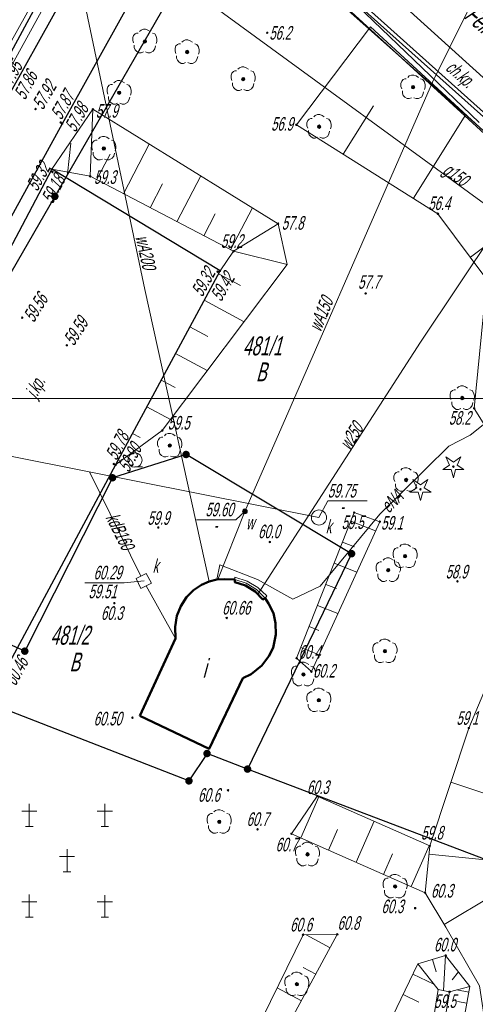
# Model space of a CAD drawing. Header units: millimetres. Extents: x 6567289036 to 6568990308, y 5976640423 to 5977332400.
# Tile 26 of 216: x 6567428296 to 6567458473, y 5976882354 to 5976947484. Entities that reach past the tile are written whole.
import ezdxf

# ---------------------------------------------------------------- set-up
doc = ezdxf.new("R2010")
doc.units = ezdxf.units.MM
doc.layers.add('0_PODKŁADANKI', color=7, linetype='Continuous')
doc.styles.get("Standard").update_dxf_attribs({"font": 'arial.ttf'})

# ---------------------------------------------------------------- blocks, each defined once
blk = doc.blocks.new('EGBP04_03')
at = {"linetype": 'Continuous', "lineweight": 13}
for color, points in [(7, [(0, -0.5, 1), (0, 0.5, 1)]), (0, [(0, -0.1, 1), (0, 0.1, 1)])]:
    blk.add_hatch(color=color, dxfattribs=at).paths.add_polyline_path(points)
at = {"color": 0, "linetype": 'Continuous', "lineweight": 13}
blk.add_circle((0, 0), 0.1, dxfattribs=at)
blk = doc.blocks.new('RTPW01')
at = {"linetype": 'Continuous', "lineweight": 13}
blk.add_hatch(color=0, dxfattribs=at).paths.add_polyline_path([(0, -0.1, 1), (0, 0.1, 1)])
at = {"color": 0, "linetype": 'Continuous', "lineweight": 13}
blk.add_circle((0, 0), 0.1, dxfattribs=at)
blk = doc.blocks.new('RTPW02')
at = {"linetype": 'Continuous', "lineweight": 13}
blk.add_hatch(color=0, dxfattribs=at).paths.add_polyline_path([(0, -0.1, 1), (0, 0.1, 1)])
at = {"color": 0, "linetype": 'Continuous', "lineweight": 13}
blk.add_circle((0, 0), 0.1, dxfattribs=at)
blk = doc.blocks.new('SUUS25')
at = {"linetype": 'Continuous', "lineweight": 13}
blk.add_hatch(color=0, dxfattribs=at).paths.add_polyline_path([(0, -0.32, 1), (0, 0.32, 1)])
at = {"color": 0, "linetype": 'Continuous', "lineweight": 13}
blk.add_circle((0, 0), 0.316, dxfattribs=at)
blk = doc.blocks.new('OBOP02_01')
at = {"linetype": 'Continuous', "lineweight": 13}
blk.add_hatch(color=0, dxfattribs=at).paths.add_polyline_path([(0, -0.22, 1), (0, 0.22, 1)])
at = {"color": 0, "linetype": 'Continuous', "lineweight": 18, "flags": 128}
for points in [[(0.7, 1.3), (0.4, 1.5), (0.1, 1.6), (-0.2, 1.6), (-0.5, 1.5), (-0.7, 1.3)], [(-0.9, 1.1), (-1.1, 1.1), (-1.3, 1), (-1.5, 0.8), (-1.6, 0.5), (-1.6, 0.1), (-1.5, -0.2)], [(1.5, -0.3), (1.6, 0), (1.6, 0.3), (1.5, 0.7), (1.3, 1), (1, 1.1)], [(-1.4, -0.5), (-1.4, -0.8), (-1.3, -1.1), (-1.1, -1.3), (-0.8, -1.5), (-0.5, -1.5), (-0.2, -1.4)], [(0.1, -1.4), (0.4, -1.5), (0.7, -1.5), (1.1, -1.3), (1.3, -1), (1.4, -0.6)]]:
    blk.add_lwpolyline(points, dxfattribs=at)
at = {"color": 0, "linetype": 'Continuous', "lineweight": 13}
blk.add_circle((0, 0), 0.224, dxfattribs=at)
blk = doc.blocks.new('OBOP01_01')
at = {"linetype": 'Continuous', "lineweight": 18}
blk.add_hatch(color=0, dxfattribs=at).paths.add_polyline_path([(0, -0.1, 1), (0, 0.1, 1)])
at = {"color": 0, "linetype": 'Continuous', "lineweight": 18, "flags": 128}
blk.add_lwpolyline([(-1, 1.3), (0, 0.6), (1, 1.3), (0.5, 0.2), (1.4, -0.4), (0.3, -0.4), (0, -1.5), (-0.3, -0.4), (-1.4, -0.4), (-0.5, 0.2), (-1, 1.3)], dxfattribs=at)
at = {"color": 0, "linetype": 'Continuous', "lineweight": 18}
blk.add_circle((0, 0), 0.1, dxfattribs=at)
blk = doc.blocks.new('PTTL05_1')
at = {"color": 0, "linetype": 'Continuous', "lineweight": 18, "flags": 128}
blk.add_lwpolyline([(0, -0.9), (1, -0.9)], dxfattribs=at)
at = {"color": 0, "linetype": 'Continuous', "lineweight": 18}
blk.add_circle((0, 0), 0.949, dxfattribs=at)
blk = doc.blocks.new('PTCM01')
at = {"color": 0, "linetype": 'Continuous', "lineweight": 18, "flags": 128}
for points in [[(-6, 8), (-4, 8)], [(-5, 6), (-5, 9)], [(4, 8), (6, 8)], [(5, 9), (5, 6)], [(-5.5, 6), (-4.5, 6)], [(4.5, 6), (5.5, 6)], [(0, 0), (0, 3)], [(-1, 2), (1, 2)], [(-0.5, 0), (0.5, 0)], [(-5, -3), (-5, -6)], [(5, -6), (5, -3.1)], [(-6, -4), (-4, -4)], [(4, -4), (6, -4)], [(-5.5, -6), (-4.5, -6)], [(4.5, -6), (5.5, -6)]]:
    blk.add_lwpolyline(points, dxfattribs=at)

msp = doc.modelspace()

# ---------------------------------------------------------------- linework, layer by layer
at = {"layer": '0_PODKŁADANKI', "linetype": 'Continuous', "lineweight": 18, "flags": 128}
for points in [[(6567480346.345362, 5976820602.753954), (6567487686.345362, 5976837452.753954), (6567490396.345362, 5976844702.753954), (6567493066.345362, 5976848132.753954), (6567498106.345362, 5976860252.753954), (6567502946.345362, 5976867632.753954), (6567511786.345362, 5976885232.753954), (6567512606.345362, 5976891732.753954), (6567504026.345362, 5976897192.753953), (6567498716.345362, 5976902232.753954), (6567495126.345362, 5976908132.753954), (6567471616.345362, 5976929802.753954), (6567441046.345362, 5976957112.753954), (6567405036.345362, 5976990362.753954), (6567410676.345362, 5976997712.753954), (6567430122.345362, 5977021151.753954)], [(6567440854.554049, 5976910329.665851), (6567436576.345362, 5976929632.753954), (6567431506.345362, 5976953792.753954), (6567427166.345362, 5976972402.753954), (6567425456.345362, 5976981102.753954)], [(6567519176.345362, 5976887982.753954), (6567513866.345362, 5976886252.753954), (6567500486.345362, 5976893422.753954), (6567499056.345362, 5976903402.753954), (6567444806.345362, 5976953002.753954), (6567444976.345362, 5976954622.753954), (6567429546.345362, 5976968762.753954)], [(6567433226.345362, 5976961692.753953), (6567434166.345362, 5976959802.753954), (6567434086.345362, 5976955952.753954), (6567422326.345362, 5976934622.753954), (6567413156.345362, 5976918582.753954), (6567389736.345362, 5976877132.753954), (6567374486.345362, 5976850522.753954), (6567374006.345362, 5976848632.753954), (6567372676.345362, 5976847212.753954), (6567358606.345362, 5976822272.753954)], [(6567510356.345362, 5976876182.753954), (6567510326.345362, 5976881472.753954), (6567511616.345362, 5976887532.753954), (6567513716.345362, 5976892342.753954), (6567504526.345362, 5976897732.753954), (6567502706.345362, 5976899242.753954), (6567501696.345362, 5976900912.753954), (6567488616.345362, 5976913842.753954), (6567473846.345362, 5976927682.753954), (6567472276.345362, 5976928192.753953), (6567471696.345362, 5976930012.753954), (6567441026.345362, 5976957482.753954), (6567436976.345362, 5976959072.753954), (6567433226.345362, 5976961692.753953)], [(6567460196.345362, 5976952582.753954), (6567455636.345362, 5976943342.753954), (6567443212.59453, 5976914961.367139), (6567441429.49468, 5976910456.521204)], [(6567482146.345362, 5976820532.753954), (6567504466.345362, 5976865822.753954), (6567513556.345362, 5976883092.753954), (6567502276.345362, 5976890062.753954), (6567497136.345362, 5976896012.753954), (6567492996.345362, 5976899202.753954), (6567480296.345362, 5976917192.753953), (6567463066.345362, 5976932382.753954), (6567438856.345362, 5976950062.753954)], [(6567449713.447854, 5976938591.173219), (6567451718.645421, 5976941790.499987)], [(6567454373.756624, 5976935670.296269), (6567457843.587502, 5976941206.470355)], [(6567431458.975715, 5976937295.357273), (6567431691.143252, 5976939310.538445)], [(6567435165.903852, 5976935968.649683), (6567436878.71494, 5976939249.813643)], [(6567433392.933519, 5976936894.163702), (6567434282.412944, 5976938598.103999)], [(6567438711.844517, 5976934117.621643), (6567440292.360082, 5976937145.35234)], [(6567444058.291974, 5976909484.416798), (6567454836.345362, 5976926152.753954), (6567462236.345362, 5976937192.753953)], [(6567436938.874183, 5976935043.135664), (6567437762.205847, 5976936620.359329)], [(6567440484.81485, 5976933192.107625), (6567441241.998749, 5976934642.614655)], [(6567442257.78518, 5976932266.593607), (6567443706.005222, 5976935040.891034)], [(6567458143.43569, 5976931782.668919), (6567460889.620358, 5976933834.935868)], [(6567469996.345362, 5976931242.753954), (6567468020.82377, 5976928895.378289), (6567464319.349767, 5976925896.271187), (6567459212.040278, 5976920872.087002), (6567458126.853005, 5976919996.554506), (6567456725.275811, 5976919262.887031), (6567452148.947254, 5976914785.055693), (6567448192.376323, 5976910018.856088), (6567446380.475883, 5976909156.028248), (6567444039.392412, 5976910456.680381), (6567441552.344934, 5976911427.683195), (6567441359.77175, 5976910452.992146)], [(6567441467.973562, 5976930683.749566), (6567442920.414206, 5976929900.7331)], [(6567440518.897312, 5976928923.279664), (6567443156.263734, 5976927501.465053)], [(6567439569.821065, 5976927162.809763), (6567440754.746841, 5976926524.011615)], [(6567438620.744814, 5976925402.339858), (6567440723.081503, 5976924268.961884)], [(6567437671.668567, 5976923641.869959), (6567438589.079477, 5976923147.290129)], [(6567436722.592319, 5976921881.400058), (6567438289.89927, 5976921036.458715)], [(6567448116.345362, 5976914552.753954), (6567416016.345362, 5976920932.753954), (6567392016.345362, 5976878332.753954), (6567373376.345362, 5976849362.753954), (6567358346.345362, 5976822512.753954)], [(6567435773.51607, 5976920120.930157), (6567436266.388831, 5976919855.220513)], [(6567434824.439821, 5976918360.460254), (6567434971.24374, 5976918281.317683)], [(6567436327.516961, 5976910676.017577), (6567432914.018029, 5976917574.27571)], [(6567450228.924109, 5976914317.229001), (6567451872.575903, 5976913665.479329)], [(6567449676.017257, 5976912922.849566), (6567450461.618122, 5976912611.338874)], [(6567449123.110403, 5976911528.470129), (6567450621.862069, 5976910934.177035)], [(6567442545.075105, 5976910449.024569), (6567443291.345362, 5976910204.753956), (6567443976.345362, 5976909801.753954), (6567444546.296019, 5976909226.672094)], [(6567438609.153063, 5976906543.727964), (6567436675.584961, 5976910029.995451)], [(6567448570.20355, 5976910134.090692), (6567449283.354353, 5976909851.308291)], [(6567448017.296698, 5976908739.711255), (6567449371.148237, 5976908202.874743)], [(6567447464.389847, 5976907345.331818), (6567448105.090583, 5976907091.277706)], [(6567446911.482995, 5976905950.952381), (6567448120.434403, 5976905471.572452)], [(6567456854.603025, 5976897046.485927), (6567461717.93995, 5976895433.862947)], [(6567446911.196801, 5976893364.661172), (6567448104.775004, 5976896074.687735)], [(6567442166.345362, 5976895892.753954), (6567442166.345362, 5976895912.753954)], [(6567450571.875832, 5976891752.386682), (6567451763.855831, 5976894458.784515)], [(6567448741.536317, 5976892558.523927), (6567449337.925867, 5976893912.630027)], [(6567454232.554861, 5976890140.11219), (6567455422.93666, 5976892842.881296)], [(6567452402.215346, 5976890946.249435), (6567452997.805796, 5976892298.54117)], [(6567455400.754934, 5976892275.076973), (6567462876.637958, 5976891529.765655)], [(6567456410.742579, 5976887638.407931), (6567459643.690268, 5976889584.086794)], [(6567448854.15105, 5976886099.172195), (6567447262.985114, 5976886960.336537)], [(6567456508.085788, 5976885586.85472), (6567456355.780909, 5976883259.84643)], [(6567455635.008826, 5976885323.980256), (6567455876.345362, 5976884492.753954)], [(6567447902.197779, 5976884340.256344), (6567447063.207412, 5976884794.33129)], [(6567454337.17279, 5976884354.177271), (6567455714.92663, 5976883694.825765)], [(6567457355.380593, 5976884499.796358), (6567456936.345362, 5976883962.753954)], [(6567446950.244514, 5976882581.34049), (6567445343.232409, 5976883451.081035)], [(6567453689.64928, 5976883001.138724), (6567454740.639207, 5976882498.166591)], [(6567458039.665986, 5976883168.171947), (6567457246.799581, 5976883309.689278)], [(6567457907.882526, 5976882429.840638), (6567457290.457575, 5976882540.043732)]]:
    msp.add_lwpolyline(points, dxfattribs=at)
at = {"layer": '0_PODKŁADANKI', "linetype": 'Continuous', "lineweight": 25, "flags": 128}
for points in [[(6567421886.345362, 5976932352.753954), (6567427720.887518, 5976942718.183038), (6567436127.309269, 5976957823.774841), (6567437042.794329, 5976959505.205244), (6567437636.214767, 5976960670.930112), (6567437832.901627, 5976961671.575739), (6567437509.834615, 5976962780.404442), (6567436896.619773, 5976963666.182482), (6567399160.345362, 5976997330.753954)], [(6567436076.345362, 5976960812.753954), (6567416336.345362, 5976924322.753954)], [(6567439520.345037, 5976955716.042579), (6567431111.370802, 5976940601.446578), (6567424237.843329, 5976928145.128604), (6567418077.832279, 5976917130.893566), (6567416243.645978, 5976914042.714006), (6567413067.602123, 5976908316.109881)], [(6567441906.345362, 5976955342.753954), (6567469846.345362, 5976930522.753954)], [(6567440756.345362, 5976953352.753954), (6567430626.345362, 5976935792.753954)], [(6567497306.345362, 5976879662.753954), (6567503216.345362, 5976892042.753954), (6567504176.345362, 5976895252.753954), (6567504536.345362, 5976897262.753954), (6567504436.345362, 5976899262.753954), (6567504086.345362, 5976900712.753954), (6567503536.345362, 5976902082.753954), (6567502506.345362, 5976903762.753954), (6567501756.345362, 5976904732.753954), (6567499916.345362, 5976906622.753954), (6567490096.345362, 5976915502.753954), (6567480096.345362, 5976924602.753954), (6567476506.345362, 5976927842.753954), (6567450939.492299, 5976950965.088134)], [(6567413067.602123, 5976908316.109881), (6567414040.680015, 5976909192.020556), (6567415271.570144, 5976909634.046974), (6567416270.958239, 5976909548.301948), (6567417299.727073, 5976909156.031909), (6567427161.457537, 5976904079.62037), (6567434658.363765, 5976918052.400813), (6567441569.62279, 5976930872.301758), (6567430419.688146, 5976937594.265907), (6567424533.223406, 5976926456.246278), (6567418819.699246, 5976915683.467742), (6567418077.832279, 5976917130.893566)], [(6567430626.345362, 5976935792.753954), (6567416376.345362, 5976911152.753954)], [(6567439316.345362, 5976918722.753954), (6567434446.345362, 5976917182.753954)], [(6567450276.345362, 5976912162.753954), (6567439316.345362, 5976918722.753954)], [(6567434446.345362, 5976917182.753954), (6567428636.345362, 5976905712.753954)], [(6567450276.345362, 5976912162.753954), (6567443386.345362, 5976897912.753954)], [(6567428636.345362, 5976905712.753954), (6567416376.345362, 5976911152.753954)], [(6567439506.345362, 5976897132.753954), (6567413996.345362, 5976907042.753954)], [(6567440706.345362, 5976898942.753953), (6567439506.345362, 5976897132.753954)], [(6567443386.345362, 5976897912.753954), (6567440706.345362, 5976898942.753953)], [(6567464236.345362, 5976889982.753954), (6567443386.345362, 5976897912.753954)]]:
    msp.add_lwpolyline(points, dxfattribs=at)
at = {"layer": '0_PODKŁADANKI', "lineweight": 18, "flags": 128}
for points in [[(6567420496.345362, 5976933142.753954), (6567422994.361705, 5976937655.502974), (6567426342.006224, 5976943590.545176), (6567434766.95997, 5976958665.408381), (6567436260.783773, 5976961365.678553), (6567422451.746356, 5976973774.434593), (6567416370.903897, 5976979241.924596)], [(6567436076.345362, 5976960812.753954), (6567416336.345362, 5976924322.753954)], [(6567458736.345362, 5976940692.753953), (6567451183.637698, 5976947920.611917), (6567440657.365098, 5976957566.336419)], [(6567441906.345362, 5976955342.753954), (6567469846.345362, 5976930522.753954)], [(6567430626.345362, 5976935792.753954), (6567440756.345362, 5976953352.753954)], [(6567462019.199033, 5976913914.444673), (6567461713.455643, 5976916489.214449), (6567458395.419484, 5976921774.273223), (6567459245.313609, 5976930308.22123), (6567455999.733214, 5976934651.205523), (6567446623.606379, 5976940527.750212), (6567451523.495831, 5976947010.509703), (6567464067.430739, 5976935490.820498), (6567465371.747218, 5976924998.164789), (6567471264.195604, 5976916658.10721), (6567466216.391581, 5976915072.546142), (6567464885.780574, 5976914752.980734)], [(6567434658.363765, 5976918052.400813), (6567437741.92625, 5976920308.471924), (6567446012.249851, 5976931295.666759), (6567445409.916052, 5976933990.455427), (6567433138.690738, 5976941555.482776), (6567430419.688146, 5976937594.265907), (6567432954.433114, 5976937123.06673), (6567442453.107511, 5976932164.632759), (6567441569.62279, 5976930872.301758), (6567434658.363765, 5976918052.400813)], [(6567432954.433114, 5976937123.06673), (6567433138.690738, 5976941555.482776)], [(6567416376.345362, 5976911152.753954), (6567430626.345362, 5976935792.753954)], [(6567442453.107511, 5976932164.632759), (6567445409.916052, 5976933990.455427)], [(6567442453.107511, 5976932164.632759), (6567446012.249851, 5976931295.666759)], [(6567439316.345362, 5976918722.753954), (6567434446.345362, 5976917182.753954)], [(6567450276.345362, 5976912162.753954), (6567439316.345362, 5976918722.753954)], [(6567434446.345362, 5976917182.753954), (6567428636.345362, 5976905712.753954)], [(6567483200.384007, 5976865025.027401), (6567478334.073549, 5976868278.39232), (6567472579.856546, 5976870113.078572), (6567459639.88421, 5976877744.220842), (6567458742.062394, 5976883574.334035), (6567456514.181171, 5976887466.533957), (6567455147.724619, 5976889737.043569), (6567455455.910681, 5976892828.319491), (6567458040.779314, 5976900623.747946), (6567462702.489491, 5976911683.497295), (6567465926.22803, 5976912705.388455), (6567467012.867254, 5976912796.758126), (6567471821.719913, 5976914171.346976), (6567469391.27958, 5976905115.506534), (6567466028.956019, 5976891601.292308), (6567462961.946589, 5976886875.236157), (6567465055.117146, 5976880407.272772), (6567472862.160357, 5976876248.974463), (6567483594.339617, 5976872753.575863), (6567494364.231229, 5976873543.305555)], [(6567443386.345362, 5976897912.753954), (6567450276.345362, 5976912162.753954)], [(6567428636.345362, 5976905712.753954), (6567416376.345362, 5976911152.753954)], [(6567413996.345362, 5976907042.753954), (6567439506.345362, 5976897132.753954)], [(6567439506.345362, 5976897132.753954), (6567440706.345362, 5976898942.753953)], [(6567440706.345362, 5976898942.753953), (6567443386.345362, 5976897912.753954)], [(6567464236.345362, 5976889982.753954), (6567443386.345362, 5976897912.753954)], [(6567455147.724619, 5976889737.043569), (6567446295.665043, 5976893635.760098), (6567448000.719489, 5976896120.64016), (6567455455.910681, 5976892828.319491)], [(6567441123.421623, 5976874842.108773), (6567447062.474369, 5976886958.562078), (6567449330.127683, 5976886978.630121), (6567442508.166258, 5976874373.750771), (6567441123.421623, 5976874842.108773)], [(6567454660.934545, 5976885030.696544), (6567456508.085788, 5976885586.85472), (6567458105.557715, 5976883537.337598), (6567456761.589652, 5976883181.064904), (6567456004.282854, 5976883328.084372), (6567454660.934545, 5976885030.696544)], [(6567454660.934545, 5976885030.696544), (6567452989.620828, 5976881538.38801), (6567453295.971708, 5976877602.757036), (6567455318.092568, 5976879027.119841), (6567456004.282854, 5976883328.084372)], [(6567458105.557715, 5976883537.337598), (6567457037.379044, 5976877552.749204), (6567456050.886992, 5976878921.05513), (6567456761.589652, 5976883181.064904)]]:
    msp.add_lwpolyline(points, dxfattribs=at)
at = {"layer": '0_PODKŁADANKI', "linetype": 'Continuous', "lineweight": 13, "flags": 128}
for points in [[(6567293036.345362, 5976922422.753954), (6567580036.345362, 5976922422.753954)], [(6567451302.960063, 5976915647.753956), (6567448696.345362, 5976915647.753956), (6567448116.345362, 5976914552.753954)], [(6567440014.897149, 5976914407.753954), (6567442616.345362, 5976914407.753954), (6567443212.59453, 5976914961.367139)], [(6567432609.73066, 5976910237.753954), (6567435216.345362, 5976910237.753954), (6567436546.345362, 5976910362.753954)]]:
    msp.add_lwpolyline(points, dxfattribs=at)
at = {"layer": '0_PODKŁADANKI', "lineweight": 18, "flags": 128}
msp.add_lwpolyline([(6567446635.02957, 5976905253.762663), (6567450453.148911, 5976914882.703012), (6567452152.893589, 5976914277.63562), (6567447612.897613, 5976904363.21627)], close=True, dxfattribs=at)
at = {"layer": '0_PODKŁADANKI', "linetype": 'Continuous', "lineweight": 18, "flags": 128}
for points in [[(6567436020.077565, 5976910521.934515), (6567436682.416854, 5976910848.809582), (6567437036.74334, 5976910207.158065), (6567436324.832951, 5976909866.596902)], [(6567443247.983644, 5976910062.53907), (6567442538.626214, 5976910282.932714), (6567442545.075105, 5976910449.024569), (6567442538.483324, 5976910611.897477), (6567443359.721123, 5976910333.755624), (6567444070.692715, 5976909919.414179), (6567444666.321404, 5976909365.751202), (6567444546.296019, 5976909226.672094), (6567444403.089875, 5976909131.229615), (6567443887.748731, 5976909659.109531)]]:
    msp.add_lwpolyline(points, close=True, dxfattribs=at)
at = {"layer": '0_PODKŁADANKI', "linetype": 'Continuous', "lineweight": 50, "flags": 128}
msp.add_lwpolyline([(6567436258.488791, 5976901446.976671), (6567438609.153063, 5976906543.727964), (6567438588.984578, 5976907329.012236), (6567438695.857716, 5976908048.321446), (6567438964.801186, 5976908697.393195), (6567439334.816655, 5976909275.435544), (6567439811.799469, 5976909738.187427), (6567440336.373933, 5976910102.884978), (6567440854.554049, 5976910329.665851), (6567441359.77175, 5976910452.992146), (6567441881.775993, 5976910479.41363), (6567442545.075105, 5976910449.024569), (6567442538.626214, 5976910282.932714), (6567443247.983644, 5976910062.53907), (6567443887.748731, 5976909659.109531), (6567444403.089875, 5976909131.229615), (6567444546.296019, 5976909226.672094), (6567444775.009398, 5976908859.716437), (6567445098.965353, 5976908228.404611), (6567445244.168883, 5976907561.737389), (6567445262.275025, 5976906822.28112), (6567445078.258998, 5976905939.734936), (6567444792.232509, 5976905373.494751), (6567444336.840522, 5976904766.954755), (6567443636.790447, 5976904203.010497), (6567443076.724409, 5976903928.578138), (6567440855.528265, 5976899261.100981)], close=True, dxfattribs=at)
at = {"layer": '0_PODKŁADANKI', "linetype": 'Continuous', "lineweight": 18}
msp.add_circle((6567448116.345362, 5976914552.753954), 500, dxfattribs=at)
at = {"layer": '0_PODKŁADANKI'}
for p in [(6567444691.165625, 5976946619.513715), (6567436589.722959, 5976946048.338289), (6567439387.852408, 5976945345.77102), (6567443102.212843, 5976943556.118891), (6567454349.577486, 5976943018.851056), (6567434884.078169, 5976942652.183923), (6567429349.660989, 5976941571.920044), (6567433138.690738, 5976941555.482776), (6567431016.003587, 5976940683.340335), (6567431111.370802, 5976940601.446578), (6567446623.606379, 5976940527.750212), (6567448122.481611, 5976940407.009325), (6567433871.584372, 5976938963.958644), (6567430419.688146, 5976937594.265907), (6567430465.546959, 5976937409.809469), (6567432954.433114, 5976937123.06673), (6567455999.733214, 5976934651.205523), (6567445409.916052, 5976933990.455427), (6567442453.107511, 5976932164.632759), (6567441405.67922, 5976930820.847667), (6567441569.62279, 5976930872.301758), (6567451208.991979, 5976929376.771518), (6567431419.089287, 5976925951.989557), (6567457611.413002, 5976922459.004544), (6567458395.419484, 5976921774.273223), (6567437741.92625, 5976920308.471924), (6567438234.339446, 5976919314.457181), (6567435930.077661, 5976918349.129914), (6567434527.543469, 5976918090.024915), (6567434658.363765, 5976918052.400813), (6567457019.539182, 5976917922.888563), (6567453884.349929, 5976917036.865401), (6567454838.353932, 5976916423.862373), (6567443212.59453, 5976914961.367139), (6567450453.148911, 5976914882.703012), (6567452152.893589, 5976914277.63562), (6567437472.511342, 5976913895.381981), (6567444865.308359, 5976912931.892795), (6567453820.617575, 5976911996.561015), (6567452709.760937, 5976911079.372217), (6567457288.770708, 5976910330.024722), (6567434572.198648, 5976908886.681267), (6567446635.02957, 5976905253.762663), (6567452486.539246, 5976905712.790642), (6567447087.809249, 5976904176.867153), (6567447612.897613, 5976904363.21627), (6567448110.645877, 5976902464.327497), (6567458040.779314, 5976900623.747946), (6567448000.719489, 5976896120.64016), (6567441511.10291, 5976894424.94815), (6567444049.839355, 5976893924.989202), (6567446295.665043, 5976893635.760098), (6567455455.910681, 5976892828.319491), (6567447361.206826, 5976892273.206685), (6567453160.190657, 5976890150.590546), (6567455147.724619, 5976889737.043569), (6567447062.474369, 5976886958.562078), (6567449330.127683, 5976886978.630121), (6567456508.085788, 5976885586.85472), (6567446656.256083, 5976883680.120705), (6567456761.589652, 5976883181.064904)]:
    msp.add_point(p, dxfattribs=at)

# ---------------------------------------------------------------- block references
at = {"layer": '0_PODKŁADANKI', "linetype": 'Continuous', "xscale": 500, "yscale": 500, "zscale": 500}
for name, p in [('OBOP02_01', (6567436589.722959, 5976946048.338289)), ('OBOP02_01', (6567439387.852408, 5976945345.77102)), ('RTPW01', (6567444691.165625, 5976946619.513715)), ('OBOP02_01', (6567443102.212843, 5976943556.118891)), ('OBOP02_01', (6567454349.577486, 5976943018.851056)), ('OBOP02_01', (6567434884.078169, 5976942652.183923)), ('OBOP02_01', (6567448122.481611, 5976940407.009325)), ('RTPW02', (6567431016.003587, 5976940683.340335)), ('RTPW02', (6567431111.370802, 5976940601.446578)), ('RTPW01', (6567446623.606379, 5976940527.750212)), ('OBOP02_01', (6567433871.584372, 5976938963.958644)), ('RTPW02', (6567430419.688146, 5976937594.265907)), ('RTPW02', (6567430465.546959, 5976937409.809469)), ('RTPW01', (6567432954.433114, 5976937123.06673)), ('EGBP04_03', (6567430626.345362, 5976935792.753954)), ('RTPW01', (6567455999.733214, 5976934651.205523)), ('RTPW01', (6567445409.916052, 5976933990.455427)), ('RTPW01', (6567442453.107511, 5976932164.632759)), ('RTPW02', (6567441405.67922, 5976930820.847667)), ('RTPW02', (6567441569.62279, 5976930872.301758)), ('RTPW01', (6567451208.991979, 5976929376.771518)), ('RTPW02', (6567428466.345362, 5976927772.753954)), ('RTPW02', (6567431419.089287, 5976925951.989557)), ('OBOP02_01', (6567457611.413002, 5976922459.004544)), ('RTPW01', (6567458395.419484, 5976921774.273223)), ('OBOP02_01', (6567438234.339446, 5976919314.457181)), ('RTPW01', (6567437741.92625, 5976920308.471924)), ('PTTL05_1', (6567435930.077661, 5976918349.129914)), ('EGBP04_03', (6567439316.345362, 5976918722.753954)), ('RTPW02', (6567434527.543469, 5976918090.024915)), ('OBOP01_01', (6567457019.539182, 5976917922.888563)), ('OBOP02_01', (6567453884.349929, 5976917036.865401)), ('EGBP04_03', (6567434446.345362, 5976917182.753954)), ('OBOP01_01', (6567454838.353932, 5976916423.862373)), ('SUUS25', (6567443212.59453, 5976914961.367139)), ('RTPW01', (6567450453.148911, 5976914882.703012)), ('RTPW01', (6567452152.893589, 5976914277.63562)), ('RTPW01', (6567444865.308359, 5976912931.892795)), ('EGBP04_03', (6567450276.345362, 5976912162.753954)), ('OBOP02_01', (6567453820.617575, 5976911996.561015)), ('OBOP02_01', (6567452709.760937, 5976911079.372217)), ('RTPW01', (6567457288.770708, 5976910330.024722)), ('RTPW01', (6567434572.198648, 5976908886.681267)), ('RTPW02', (6567442006.345362, 5976907912.753954)), ('OBOP02_01', (6567452486.539246, 5976905712.790642)), ('EGBP04_03', (6567428636.345362, 5976905712.753954)), ('RTPW01', (6567446635.02957, 5976905253.762663)), ('OBOP02_01', (6567447087.809249, 5976904176.867153)), ('RTPW01', (6567447612.897613, 5976904363.21627)), ('OBOP02_01', (6567448110.645877, 5976902464.327497)), ('RTPW01', (6567435766.345362, 5976901312.753954)), ('RTPW01', (6567458040.779314, 5976900623.747946)), ('EGBP04_03', (6567440706.345362, 5976898942.753953)), ('EGBP04_03', (6567443386.345362, 5976897912.753954)), ('EGBP04_03', (6567439506.345362, 5976897132.753954)), ('RTPW01', (6567442096.345362, 5976896512.753954)), ('RTPW01', (6567448000.719489, 5976896120.64016)), ('PTCM01', (6567431436.345362, 5976891122.753954)), ('OBOP02_01', (6567441511.10291, 5976894424.94815)), ('RTPW01', (6567444049.839355, 5976893924.989202)), ('RTPW01', (6567446295.665043, 5976893635.760098)), ('OBOP02_01', (6567447361.206826, 5976892273.206685)), ('RTPW01', (6567455455.910681, 5976892828.319491)), ('OBOP02_01', (6567453160.190657, 5976890150.590546)), ('RTPW01', (6567455147.724619, 5976889737.043569)), ('RTPW01', (6567454486.345362, 5976888712.753954)), ('RTPW01', (6567447062.474369, 5976886958.562078)), ('RTPW01', (6567449330.127683, 5976886978.630121)), ('RTPW01', (6567456508.085788, 5976885586.85472)), ('OBOP02_01', (6567446656.256083, 5976883680.120705))]:
    msp.add_blockref(name, p, dxfattribs=at)
at = {"layer": '0_PODKŁADANKI', "linetype": 'Continuous'}
for name, p, xscale, yscale, zscale, rotation in [('RTPW02', (6567429349.660989, 5976941571.920044), 500, 500, 500, 20), ('RTPW01', (6567433138.690738, 5976941555.482776), 500, 500, 500, 19), ('RTPW02', (6567434658.363765, 5976918052.400813), 499.9999999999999, 499.9999999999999, 499.9999999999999, 10), ('RTPW01', (6567437472.511342, 5976913895.381981), 500, 500, 500, 5), ('RTPW01', (6567456761.589652, 5976883181.064904), 499.9999999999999, 499.9999999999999, 499.9999999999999, 342.9999999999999)]:
    msp.add_blockref(name, p, dxfattribs=dict(at, xscale=xscale, yscale=yscale, zscale=zscale, rotation=rotation))

# ---------------------------------------------------------------- texts
at = {"layer": '0_PODKŁADANKI', "lineweight": 25, "oblique": 15, "width": 0.59}
msp.add_text('Feliksa Nowowiejskiego', height=1250, rotation=318.8000000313, dxfattribs=at).set_placement((6567457669.0972, 5976947628.135671))
at = {"layer": '0_PODKŁADANKI', "lineweight": 18, "oblique": 15, "width": 0.59}
for s, p in [('56.2', (6567444826.345362, 5976946162.753954)), ('57.9', (6567433336.345362, 5976941002.753954)), ('56.9', (6567444946.345362, 5976940142.753954)), ('59.3', (6567433216.345362, 5976936622.753954)), ('56.4', (6567455356.345362, 5976934892.753954)), ('57.8', (6567445646.345362, 5976933592.753954)), ('59.2', (6567441616.345363, 5976932392.753954)), ('57.7', (6567450706.345363, 5976929682.753954)), ('58.2', (6567456716.345362, 5976920692.753953)), ('59.5', (6567438106.345362, 5976920372.753954)), ('59.75', (6567448696.345362, 5976915872.753954)), ('59.60', (6567440591.345362, 5976914632.753954)), ('59.9', (6567436756.345364, 5976914072.753954)), ('-', (6567449513.845362, 5976914822.753954)), ('w', (6567443286.345362, 5976913762.753954)), ('k', (6567448566.345362, 5976913512.753954)), ('59.5', (6567449616.345362, 5976913792.753954)), ('59.1', (6567452226.345362, 5976913752.753954)), ('-', (6567441133.845362, 5976913592.753954)), ('60.0', (6567444086.345364, 5976913182.753954)), ('k', (6567437103.845363, 5976910912.753954)), ('60.29', (6567433191.34536, 5976910462.753954)), ('58.9', (6567456506.345364, 5976910522.753956)), ('59.51', (6567432853.845362, 5976909212.753954)), ('60.66', (6567441706.345362, 5976908132.753954)), ('60.3', (6567433676.345364, 5976907782.753954)), ('60.4', (6567446766.345362, 5976905212.753954)), ('60.2', (6567447726.345362, 5976903962.753954)), ('60.50', (6567433196.345362, 5976900802.753954)), ('59.1', (6567457216.345364, 5976900842.753954)), ('60.6', (6567440106.345362, 5976895752.753954)), ('60.3', (6567447316.345362, 5976896262.753954)), ('60.7', (6567443326.345363, 5976894152.753954)), ('59.8', (6567454876.345364, 5976893252.753954)), ('60.7', (6567445246.345363, 5976892472.753954)), ('60.3', (6567455536.345362, 5976889412.753954)), ('60.3', (6567452256.345362, 5976888382.753954)), ('60.8', (6567449346.345363, 5976887282.753954)), ('60.6', (6567446206.345363, 5976887172.753954)), ('60.0', (6567455736.345362, 5976885852.753954)), ('59.5', (6567455736.345362, 5976882112.753954))]:
    msp.add_text(s, height=900, dxfattribs=at).set_placement(p)
for s, rotation, p in [('57.95', 60.9000000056, (6567427616.345362, 5976942782.753954)), ('ch.kp.', 319.3000000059, (6567456439.456799, 5976944200.433052)), ('57.86', 62.0999999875, (6567428651.734429, 5976942121.61712)), ('57.92', 59.5000000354, (6567429834.078484, 5976941464.361691)), ('57.87', 60.3999999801, (6567431056.345362, 5976940802.753954)), ('57.98', 60.9000000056, (6567431992.740362, 5976939985.052111)), ('59.32', 60.6000000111, (6567429462.265261, 5976936078.545986)), ('g150', 324.7000000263, (6567456246.768333, 5976937362.45429)), ('59.18', 62.0000000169, (6567430470.318279, 5976935242.260672)), ('wA200', 282.7000000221, (6567435958.364271, 5976933124.89237)), ('59.32', 60.7999999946, (6567440388.429551, 5976929095.086747)), ('59.42', 59.600000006, (6567441637.889292, 5976928780.733387)), ('59.56', 58.3000000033, (6567429233.801994, 5976927403.665866)), ('wA150', 67.4999999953, (6567448227.836942, 5976926778.338865)), ('59.59', 57.6000000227, (6567431886.292928, 5976925851.631895)), ('j.kp.', 62.0999999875, (6567429400.260958, 5976922367.372837)), ('w250', 57.799999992, (6567450155.943852, 5976918942.115777)), ('59.78', 62.4999999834, (6567434716.345362, 5976918272.753956)), ('59.90', 61.5000000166, (6567435527.280763, 5976917483.311069)), ('eNA', 45, (6567452742.741466, 5976914796.35785)), ('kdB160', 296.9000000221, (6567433965.328303, 5976914562.692332)), ('60.46', 61.3999999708, (6567428016.530038, 5976903351.931283))]:
    msp.add_text(s, height=900, rotation=rotation, dxfattribs=at).set_placement(p)
at = {"layer": '0_PODKŁADANKI', "lineweight": 25, "oblique": 15, "width": 0.59}
for s, p in [('481/1', (6567443066.345362, 5976925282.753954)), ('B', (6567443946.345362, 5976923562.753954)), ('481/2', (6567430326.345362, 5976906142.753954)), ('B', (6567431596.345363, 5976904372.753954)), ('i', (6567440406.345362, 5976903952.753954))]:
    msp.add_text(s, height=1250, dxfattribs=at).set_placement(p)

doc.saveas('drawing.dxf')
